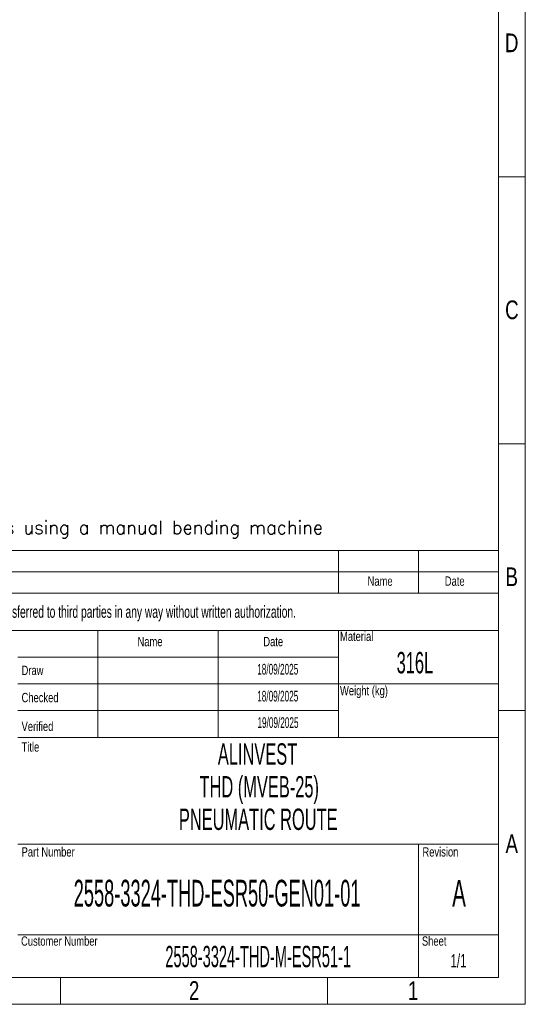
# Model space of a CAD drawing. Header units: millimetres. Extents: x 171540 to 202986, y -160244 to -137782.
# Tile 11 of 12: x 197801 to 202986, y -160244 to -150141. Entities that reach past the tile are written whole.
import ezdxf

# ---------------------------------------------------------------- set-up
doc = ezdxf.new("R2010")
doc.units = ezdxf.units.MM
doc.header["$LTSCALE"] = 0.25
doc.layers.add('SLD-0', color=179, linetype='Continuous')
doc.styles.add('AdskIsoMetric', font='romans.shx')
doc.styles.add('SLDTEXTSTYLE0', font='TXT', dxfattribs={"width": 0.510549})
doc.styles.add('SLDTEXTSTYLE1', font='TXT', dxfattribs={"width": 0.574367})
doc.styles.add('SLDTEXTSTYLE2', font='TXT', dxfattribs={"width": 0.638186})
doc.styles.add('SLDTEXTSTYLE3', font='TXT', dxfattribs={"width": 0.75})

# ---------------------------------------------------------------- blocks, each defined once
blk = doc.blocks.new('cajetin')
at = {"color": 7, "linetype": 'Continuous', "lineweight": 18}
for p, q in [((861, 615), (861, 0)), ((853.5, 607.5), (853.5, 7.5)), ((853.5, 232.5), (861, 232.5)), ((853.5, 157.5), (861, 157.5)), ((853.5, 82.5), (861, 82.5)), ((853.5, 7.5), (7.5, 7.5)), ((730.5, 7.5), (730.5, 0)), ((805.5, 7.5), (805.5, 0)), ((861, 0), (0, 0))]:
    blk.add_line(p, q, dxfattribs=at)
at = {"color": 7, "linetype": 'Continuous', "lineweight": 0, "char_height": 5.25, "attachment_point": 2, "style": 'SLDTEXTSTYLE3'}
for s, insert in [('D', (857.18, 272.74)), ('C', (857.23, 197.74)), ('B', (857.19, 122.74)), ('A', (857.2, 47.74)), ('2', (768.01, 6.49)), ('1', (829.51, 6.49))]:
    blk.add_mtext(s, dxfattribs=dict(at, insert=insert))

msp = doc.modelspace()

# ---------------------------------------------------------------- linework, layer by layer
at = {"color": 7, "linetype": 'Continuous', "lineweight": 18}
for p, q in [((192851.2, -155587.6), (202712.5, -155587.6)), ((201069, -155587.6), (201069, -156025.9)), ((201890.8, -155587.6), (201890.8, -156025.9)), ((202712.5, -155587.6), (202712.5, -159970.4)), ((192851.2, -155806.8), (202712.5, -155806.8)), ((192851.2, -156025.9), (202712.5, -156025.9)), ((192851.2, -156409.4), (202712.5, -156409.4)), ((198603.7, -156409.4), (198603.7, -157505.1)), ((199836.3, -156409.4), (199836.3, -157505.1)), ((201069, -156409.4), (201069, -156683.3)), ((201069, -156683.3), (197781.9, -156683.3)), ((201069, -156683.3), (201069, -156957.3)), ((201069, -156957.3), (197781.9, -156957.3)), ((201069, -156957.3), (201069, -157231.2)), ((201069, -156957.3), (202712.5, -156957.3)), ((201069, -157231.2), (197781.9, -157231.2)), ((201069, -157231.2), (201069, -157505.1)), ((197781.9, -157505.1), (198603.7, -157505.1)), ((198603.7, -157505.1), (199836.3, -157505.1)), ((199836.3, -157505.1), (201069, -157505.1)), ((201069, -157505.1), (202712.5, -157505.1)), ((197781.9, -158600.8), (202712.5, -158600.8)), ((201890.8, -158600.8), (201890.8, -159970.4)), ((197781.9, -159532.2), (202712.5, -159532.2)), ((192851.2, -159970.4), (202712.5, -159970.4))]:
    msp.add_line(p, q, dxfattribs=at)

# ---------------------------------------------------------------- block references
at = {"xscale": 36.5234375, "yscale": 36.5234375, "zscale": 36.5234375}
msp.add_blockref('cajetin', (171539.8, -160244.4), dxfattribs=at)

# ---------------------------------------------------------------- texts
at = {"insert": (192985, -155284.4), "char_height": 135, "attachment_point": 1, "style": 'AdskIsoMetric'}
msp.add_mtext_dynamic_manual_height_columns('**The elbows will be manufactured from bent pipes using a manual bending machine', width=214975.278, gutter_width=675, heights=[0], dxfattribs=at)
at = {"color": 7, "linetype": 'Continuous', "lineweight": 0}
for s, insert, char_height, attachment_point, style in [('Name', (201497.5, -155854.1), 95.87, 2, 'SLDTEXTSTYLE3'), ('Date', (202262.6, -155854.1), 95.87, 2, 'SLDTEXTSTYLE3'), ('Name', (199009.3, -156474.5), 95.87, 1, 'SLDTEXTSTYLE3'), ('Date', (200299.6, -156474.5), 95.87, 1, 'SLDTEXTSTYLE3'), ('Material', (201086, -156420.6), 95.87, 1, 'SLDTEXTSTYLE3'), ('Draw', (197820.2, -156769.7), 95.87, 1, 'SLDTEXTSTYLE3'), ('Weight (kg)', (201086, -156977.9), 95.874, 1, 'SLDTEXTSTYLE3'), ('Checked', (197820.2, -157048.9), 95.87, 1, 'SLDTEXTSTYLE3'), ('Verified', (197820.2, -157344.3), 95.87, 1, 'SLDTEXTSTYLE3'), ('Title', (197820.2, -157555.8), 95.87, 1, 'SLDTEXTSTYLE3'), ('ALINVEST', (200240.5, -157566.4), 219.14, 2, 'SLDTEXTSTYLE1'), ('Part Number', (197820.2, -158632.3), 95.874, 1, 'SLDTEXTSTYLE3'), ('Revision', (201931.5, -158632.3), 95.87, 1, 'SLDTEXTSTYLE3'), ('2558-3324-THD-ESR50-GEN01-01', (199825.7, -158966.9), 273.926, 2, 'SLDTEXTSTYLE0'), ('Customer Number', (197814.9, -159547.3), 95.874, 1, 'SLDTEXTSTYLE3'), ('Sheet', (201926.2, -159547.3), 95.87, 1, 'SLDTEXTSTYLE3'), ('{\\W0.510549;2558-3324-THD-M-ESR51-1}', (200246.9, -159644.4), 219.141, 2, 'SLDTEXTSTYLE0')]:
    msp.add_mtext(s, dxfattribs=dict(at, insert=insert, char_height=char_height, attachment_point=attachment_point, style=style))
at = {"layer": 'SLD-0', "color": 7, "attachment_point": 2}
for s, insert, char_height, style in [('This drawing is property of INSERTEC. Must not be copier or transferred to third parties in any way without written authorization.', (197652.6, -156155.2), 123.2666, 'SLDTEXTSTYLE2'), ('316L', (201854.3, -156629.2), 219.14, 'SLDTEXTSTYLE1'), ('18/09/2025', (200447.6, -156751.2), 109.57, 'SLDTEXTSTYLE1'), ('18/09/2025', (200447.6, -157027.6), 109.57, 'SLDTEXTSTYLE1'), ('19/09/2025', (200450.1, -157299), 109.57, 'SLDTEXTSTYLE1'), ('THD (MVEB-25)', (200257.8, -157902.9), 219.141, 'SLDTEXTSTYLE1'), ('PNEUMATIC ROUTE', (200247.5, -158236), 219.141, 'SLDTEXTSTYLE1'), ('A', (202306.8, -158967.6), 273.9, 'SLDTEXTSTYLE1'), ('1/1', (202301.4, -159729.3), 136.96, 'SLDTEXTSTYLE2')]:
    msp.add_mtext(s, dxfattribs=dict(at, insert=insert, char_height=char_height, style=style))

doc.saveas('drawing.dxf')
